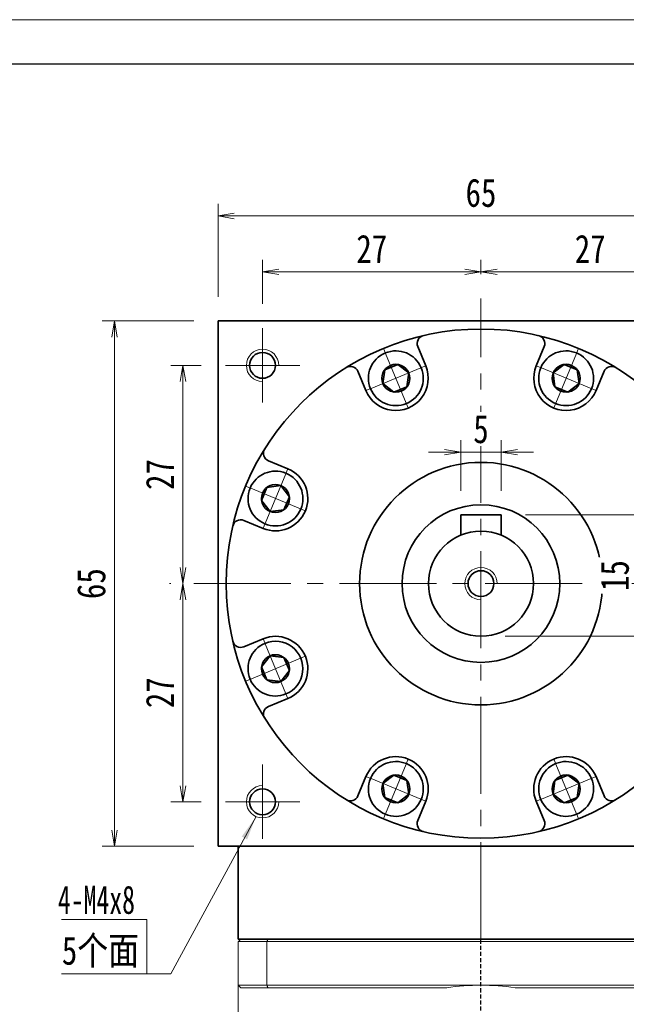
# Model space of a CAD drawing. Header units: millimetres. Extents: x -6 to 473, y -29 to 297.
# Tile 7 of 8: x 213 to 288, y 176 to 297. Entities that reach past the tile are written whole.
import ezdxf

# ---------------------------------------------------------------- set-up
doc = ezdxf.new("R2010")
doc.units = ezdxf.units.MM
doc.set_wipeout_variables(frame=1)
doc.linetypes.add('DASHED', pattern=[0.75, 0.5, -0.25])
doc.linetypes.add('点画线', pattern=[18, 12, -2, 2, -2])
for name, color, linetype, lineweight in [('EB0_1', 7, 'Continuous', 35), ('中心线层', 1, '点画线', 18), ('图框_外框线', 7, 'Continuous', 18), ('尺寸线层', 3, 'Continuous', 18), ('粗实线层', 7, 'Continuous', 35)]:
    doc.layers.add(name, color=color, linetype=linetype, lineweight=lineweight)
doc.styles.add('宋体', font='SimSun.ttf', dxfattribs={"width": 0.8})
doc.styles.add('标准', font='txt', dxfattribs={"width": 0.667})
doc.dimstyles.new('A水平标注$0', dxfattribs={"dimtxt": 3.5, "dimasz": 2, "dimexe": 1.5, "dimexo": 3, "dimgap": 1.1, "dimtad": 1, "dimtoh": 1, "dimdec": 4, "dimdsep": 46, "dimtxsty": '宋体', "dimblk": 'OPEN', "dimcen": 3, "dimclrd": 3, "dimclre": 3, "dimclrt": 6, "dimadec": 0, "dimazin": 0, "dimtm": 1e-09, "dimtfac": 1, "dimtdec": 4, "dimtix": 1, "dimtmove": 0, "dimatfit": 3, "dimldrblk": 'OPEN', "dimfxl": 0, "dimlwd": 13, "dimlwe": 13, "dimarcsym": 0})

# ---------------------------------------------------------------- blocks, each defined once
blk = doc.blocks.new('_Open')
at = {"color": 0, "linetype": 'ByBlock', "lineweight": -2}
for p, q in [((-1, 0.167), (0, 0)), ((-1, -0.167), (0, 0)), ((0, 0), (-1, 0))]:
    blk.add_line(p, q, dxfattribs=at)
blk = doc.blocks.new('*D21')
at = {"layer": 'Defpoints', "color": 0, "transparency": 16777216}
for p in [(269.82, 266.26), (269.82, 262.97), (242.82, 259.29)]:
    blk.add_point(p, dxfattribs=at)
at = {"layer": '尺寸线层', "color": 3, "lineweight": 13, "transparency": 16777216}
for p, q in [((242.82, 262.29), (242.82, 267.76)), ((269.82, 265.97), (269.82, 267.76)), ((244.82, 266.26), (267.82, 266.26))]:
    blk.add_line(p, q, dxfattribs=at)
at = {"layer": '尺寸线层', "color": 3, "lineweight": 13, "transparency": 16777216, "xscale": 2, "yscale": 2, "zscale": 2, "rotation": 180}
blk.add_blockref('_Open', (242.82, 266.26), dxfattribs=at)
at = {"layer": '尺寸线层', "color": 3, "lineweight": 13, "transparency": 16777216, "xscale": 2, "yscale": 2, "zscale": 2}
blk.add_blockref('_Open', (269.82, 266.26), dxfattribs=at)
at = {"layer": '尺寸线层', "color": 6, "transparency": 16777216, "insert": (256.32, 269.11), "char_height": 3.5, "attachment_point": 5, "style": '宋体', "bg_fill": 3, "box_fill_scale": 1.1, "bg_fill_color": 256, "bg_fill_true_color": 13158600, "bg_fill_transparency": 0}
blk.add_mtext('27', dxfattribs=at)
blk = doc.blocks.new('*D22')
at = {"layer": 'Defpoints', "color": 0, "transparency": 16777216}
for p in [(296.82, 266.26), (269.82, 262.97), (296.82, 259.29)]:
    blk.add_point(p, dxfattribs=at)
at = {"layer": '尺寸线层', "color": 3, "lineweight": 13, "transparency": 16777216}
for p, q in [((269.82, 265.97), (269.82, 267.76)), ((296.82, 262.29), (296.82, 267.76)), ((271.82, 266.26), (294.82, 266.26))]:
    blk.add_line(p, q, dxfattribs=at)
at = {"layer": '尺寸线层', "color": 3, "lineweight": 13, "transparency": 16777216, "xscale": 2, "yscale": 2, "zscale": 2, "rotation": 180}
blk.add_blockref('_Open', (269.82, 266.26), dxfattribs=at)
at = {"layer": '尺寸线层', "color": 3, "lineweight": 13, "transparency": 16777216, "xscale": 2, "yscale": 2, "zscale": 2}
blk.add_blockref('_Open', (296.82, 266.26), dxfattribs=at)
at = {"layer": '尺寸线层', "color": 6, "transparency": 16777216, "insert": (283.32, 269.11), "char_height": 3.5, "attachment_point": 5, "style": '宋体', "bg_fill": 3, "box_fill_scale": 1.1, "bg_fill_color": 256, "bg_fill_true_color": 13158600, "bg_fill_transparency": 0}
blk.add_mtext('27', dxfattribs=at)
blk = doc.blocks.new('*D23')
at = {"layer": 'Defpoints', "color": 0, "transparency": 16777216}
for p in [(238.22, 254.69), (232.98, 227.69), (234.32, 227.69)]:
    blk.add_point(p, dxfattribs=at)
at = {"layer": '尺寸线层', "color": 3, "lineweight": 13, "transparency": 16777216}
for p, q in [((235.22, 254.69), (231.48, 254.69)), ((232.98, 252.69), (232.98, 229.69)), ((231.32, 227.69), (231.48, 227.69))]:
    blk.add_line(p, q, dxfattribs=at)
at = {"layer": '尺寸线层', "color": 3, "lineweight": 13, "transparency": 16777216, "xscale": 2, "yscale": 2, "zscale": 2}
for p, rotation in [((232.98, 254.69), 90), ((232.98, 227.69), 270)]:
    blk.add_blockref('_Open', p, dxfattribs=dict(at, rotation=rotation))
at = {"layer": '尺寸线层', "color": 6, "transparency": 16777216, "insert": (230.13, 241.19), "char_height": 3.5, "attachment_point": 5, "rotation": 90, "style": '宋体', "bg_fill": 3, "box_fill_scale": 1.1, "bg_fill_color": 256, "bg_fill_true_color": 13158600, "bg_fill_transparency": 0}
blk.add_mtext('27', dxfattribs=at)
blk = doc.blocks.new('*D24')
at = {"layer": 'Defpoints', "color": 0, "transparency": 16777216}
for p in [(234.32, 227.69), (232.98, 200.69), (238.22, 200.69)]:
    blk.add_point(p, dxfattribs=at)
at = {"layer": '尺寸线层', "color": 3, "lineweight": 13, "transparency": 16777216}
for p, q in [((231.32, 227.69), (231.48, 227.69)), ((232.98, 225.69), (232.98, 202.69)), ((235.22, 200.69), (231.48, 200.69))]:
    blk.add_line(p, q, dxfattribs=at)
at = {"layer": '尺寸线层', "color": 3, "lineweight": 13, "transparency": 16777216, "xscale": 2, "yscale": 2, "zscale": 2}
for p, rotation in [((232.98, 227.69), 90), ((232.98, 200.69), 270)]:
    blk.add_blockref('_Open', p, dxfattribs=dict(at, rotation=rotation))
at = {"layer": '尺寸线层', "color": 6, "transparency": 16777216, "insert": (230.13, 214.19), "char_height": 3.5, "attachment_point": 5, "rotation": 90, "style": '宋体', "bg_fill": 3, "box_fill_scale": 1.1, "bg_fill_color": 256, "bg_fill_true_color": 13158600, "bg_fill_transparency": 0}
blk.add_mtext('27', dxfattribs=at)
blk = doc.blocks.new('*D25')
at = {"layer": 'Defpoints', "color": 0, "transparency": 16777216}
for p in [(224.51, 260.19), (237.32, 260.19), (237.32, 195.19)]:
    blk.add_point(p, dxfattribs=at)
at = {"layer": '尺寸线层', "color": 3, "lineweight": 13, "transparency": 16777216}
for p, q in [((234.32, 260.19), (223.01, 260.19)), ((224.51, 197.19), (224.51, 258.19)), ((234.32, 195.19), (223.01, 195.19))]:
    blk.add_line(p, q, dxfattribs=at)
at = {"layer": '尺寸线层', "color": 3, "lineweight": 13, "transparency": 16777216, "xscale": 2, "yscale": 2, "zscale": 2}
for p, rotation in [((224.51, 260.19), 90), ((224.51, 195.19), 270)]:
    blk.add_blockref('_Open', p, dxfattribs=dict(at, rotation=rotation))
at = {"layer": '尺寸线层', "color": 6, "transparency": 16777216, "insert": (221.66, 227.69), "char_height": 3.5, "attachment_point": 5, "rotation": 90, "style": '宋体', "bg_fill": 3, "box_fill_scale": 1.1, "bg_fill_color": 256, "bg_fill_true_color": 13158600, "bg_fill_transparency": 0}
blk.add_mtext('65', dxfattribs=at)
blk = doc.blocks.new('*D26')
at = {"layer": 'Defpoints', "color": 0, "transparency": 16777216}
for p in [(302.32, 273.18), (237.32, 260.19), (302.32, 260.19)]:
    blk.add_point(p, dxfattribs=at)
at = {"layer": '尺寸线层', "color": 3, "lineweight": 13, "transparency": 16777216}
for p, q in [((237.32, 263.19), (237.32, 274.68)), ((302.32, 263.19), (302.32, 274.68)), ((239.32, 273.18), (300.32, 273.18))]:
    blk.add_line(p, q, dxfattribs=at)
at = {"layer": '尺寸线层', "color": 3, "lineweight": 13, "transparency": 16777216, "xscale": 2, "yscale": 2, "zscale": 2, "rotation": 180}
blk.add_blockref('_Open', (237.32, 273.18), dxfattribs=at)
at = {"layer": '尺寸线层', "color": 3, "lineweight": 13, "transparency": 16777216, "xscale": 2, "yscale": 2, "zscale": 2}
blk.add_blockref('_Open', (302.32, 273.18), dxfattribs=at)
at = {"layer": '尺寸线层', "color": 6, "transparency": 16777216, "insert": (269.82, 276.03), "char_height": 3.5, "attachment_point": 5, "style": '宋体', "bg_fill": 3, "box_fill_scale": 1.1, "bg_fill_color": 256, "bg_fill_true_color": 13158600, "bg_fill_transparency": 0}
blk.add_mtext('65', dxfattribs=at)
blk = doc.blocks.new('*D29')
at = {"layer": 'Defpoints', "color": 0, "transparency": 16777216}
for p in [(272.32, 236.19), (269.82, 221.19), (289.22, 221.19)]:
    blk.add_point(p, dxfattribs=at)
at = {"layer": '尺寸线层', "color": 3, "lineweight": 13, "transparency": 16777216}
for p, q in [((275.32, 236.19), (290.72, 236.19)), ((289.22, 234.19), (289.22, 223.19)), ((272.82, 221.19), (290.72, 221.19))]:
    blk.add_line(p, q, dxfattribs=at)
at = {"layer": '尺寸线层', "color": 3, "lineweight": 13, "transparency": 16777216, "xscale": 2, "yscale": 2, "zscale": 2}
for p, rotation in [((289.22, 236.19), 90), ((289.22, 221.19), 270)]:
    blk.add_blockref('_Open', p, dxfattribs=dict(at, rotation=rotation))
at = {"layer": '尺寸线层', "color": 6, "transparency": 16777216, "insert": (286.37, 228.69), "char_height": 3.5, "attachment_point": 5, "rotation": 90, "style": '宋体', "bg_fill": 3, "box_fill_scale": 1.1, "bg_fill_color": 256, "bg_fill_true_color": 13158600, "bg_fill_transparency": 0}
blk.add_mtext('15', dxfattribs=at)
blk = doc.blocks.new('*D30')
at = {"layer": 'Defpoints', "color": 0, "transparency": 16777216}
for p in [(267.32, 243.95), (267.32, 236.19), (272.32, 236.19)]:
    blk.add_point(p, dxfattribs=at)
at = {"layer": '尺寸线层', "color": 3, "lineweight": 13, "transparency": 16777216}
for p, q in [((267.32, 239.19), (267.32, 245.45)), ((272.32, 239.19), (272.32, 245.45)), ((265.32, 243.95), (263.32, 243.95)), ((272.32, 243.95), (267.32, 243.95)), ((274.32, 243.95), (276.32, 243.95))]:
    blk.add_line(p, q, dxfattribs=at)
at = {"layer": '尺寸线层', "color": 3, "lineweight": 13, "transparency": 16777216, "xscale": 2, "yscale": 2, "zscale": 2}
blk.add_blockref('_Open', (267.32, 243.95), dxfattribs=at)
at = {"layer": '尺寸线层', "color": 3, "lineweight": 13, "transparency": 16777216, "xscale": 2, "yscale": 2, "zscale": 2, "rotation": 180}
blk.add_blockref('_Open', (272.32, 243.95), dxfattribs=at)
at = {"layer": '尺寸线层', "color": 6, "transparency": 16777216, "insert": (269.82, 246.8), "char_height": 3.5, "attachment_point": 5, "style": '宋体', "bg_fill": 3, "box_fill_scale": 1.1, "bg_fill_color": 256, "bg_fill_true_color": 13158600, "bg_fill_transparency": 0}
blk.add_mtext('5', dxfattribs=at)
blk = doc.blocks.new('*X6')
at = {"layer": '中心线层', "linetype": '点画线', "lineweight": 18}
for p, q in [((0, -3.89), (0, 3.89)), ((-3.89, 0), (3.89, 0))]:
    blk.add_line(p, q, dxfattribs=at)
at = {"layer": '粗实线层'}
for p, q in [((-1.73, 0), (-0.87, 1.5)), ((-0.87, 1.5), (0.87, 1.5)), ((1.73, 0), (0.87, 1.5)), ((1.73, 0), (0.87, 1.5)), ((-1.73, 0), (-0.87, -1.5)), ((1.73, 0), (0.87, -1.5)), ((-0.87, -1.5), (0.87, -1.5))]:
    blk.add_line(p, q, dxfattribs=at)
blk.add_circle((0, 0), 1.73, dxfattribs=at)
for start, end in [(0, 180), (180, 360)]:
    blk.add_arc((0, 0), 3.39, start, end, dxfattribs=at)

msp = doc.modelspace()

# ---------------------------------------------------------------- hatches: boundary and pattern name
at = {"layer": '尺寸线层', "linetype": 'Continuous'}
msp.add_hatch(color=0, dxfattribs=at).paths.add_polyline_path([(242.01057, 198.86433), (240.91397, 196.04687), (240.25418, 196.40349)], flags=0)

# ---------------------------------------------------------------- linework, layer by layer
at = {"color": 7, "linetype": 'Continuous', "lineweight": 15}
for p, q in [((239.81884, 183.39373), (243.36133, 183.39373)), ((239.81884, 183.39373), (239.81884, 177.99373)), ((243.47496, 183.69373), (240.11884, 183.69373)), ((243.36133, 177.99373), (243.36133, 183.39373)), ((243.36133, 183.39373), (296.27635, 183.39373)), ((296.16272, 183.69373), (243.47496, 183.69373)), ((243.36133, 177.99373), (239.81884, 177.99373)), ((269.81884, 177.99373), (243.36133, 177.99373)), ((296.27635, 177.99373), (269.81884, 177.99373)), ((240.11884, 177.69373), (243.47496, 177.69373)), ((243.47496, 177.69373), (265.58682, 177.69373)), ((274.05086, 177.69373), (296.16272, 177.69373))]:
    msp.add_line(p, q, dxfattribs=at)
at = {"color": 1, "linetype": 'DASHED'}
msp.add_line((269.81884, 95.3688), (269.81884, 183.69373), dxfattribs=at)
at = {"color": 7, "linetype": 'Continuous', "lineweight": 15}
for start, end in [(90, 98.1096145), (81.8903855, 90)]:
    msp.add_arc((269.81884, 147.99373), 30, start, end, dxfattribs=at)
for points in [[(239.81884, 183.39373), (240.11884, 183.69373)], [(243.36133, 183.39373), (243.47496, 183.69373)], [(239.81884, 159.14373), (239.81884, 177.99373)], [(239.81884, 177.99373), (240.11884, 177.69373)], [(243.36133, 177.99373), (243.47496, 177.69373)]]:
    msp.add_open_spline(points, degree=1, dxfattribs=at)
at = {"layer": 'EB0_1'}
msp.add_line((299.81884, 183.69373), (239.81884, 183.69373), dxfattribs=at)
at = {"layer": '中心线层'}
for p, q in [((269.81884, 183.69373), (269.81884, 262.96598)), ((242.81884, 250.09373), (242.81884, 259.29373)), ((238.21884, 254.69373), (247.41884, 254.69373)), ((234.31884, 227.69373), (305.31884, 227.69373)), ((242.81884, 196.09373), (242.81884, 205.29373)), ((247.41884, 200.69373), (238.21884, 200.69373))]:
    msp.add_line(p, q, dxfattribs=at)
at = {"layer": '尺寸线层', "color": 0}
for p, q in [((228.49658, 186.13849), (217.96413, 186.13849)), ((228.49658, 179.41242), (228.49658, 186.13849)), ((228.49658, 179.41242), (217.96413, 179.41242)), ((231.49658, 179.41242), (228.49658, 179.41242))]:
    msp.add_line(p, q, dxfattribs=at)
at = {"layer": '粗实线层'}
for p, q in [((237.31884, 260.19373), (302.31884, 260.19373)), ((237.31884, 195.19373), (237.31884, 260.19373)), ((262.99056, 254.63115), (262.00042, 257.02157)), ((276.64712, 254.63115), (277.63726, 257.02157)), ((255.59953, 251.56968), (254.60938, 253.9601)), ((284.03815, 251.56968), (285.0283, 253.9601)), ((245.94289, 241.91304), (243.55246, 242.90318)), ((242.88142, 234.522), (240.491, 235.51215)), ((272.31884, 236.19373), (267.31884, 236.19373)), ((267.31884, 236.19373), (267.31884, 233.69373)), ((272.31884, 236.19373), (272.31884, 233.69373)), ((242.88142, 220.86545), (240.491, 219.8753)), ((245.94289, 213.47441), (243.55246, 212.48427)), ((255.59953, 203.81777), (254.60938, 201.42735)), ((284.03815, 203.81777), (285.0283, 201.42735)), ((262.99056, 200.75631), (262.00042, 198.36588)), ((276.64712, 200.75631), (277.63726, 198.36588)), ((237.31884, 195.19373), (302.31884, 195.19373)), ((239.81884, 183.69373), (239.81884, 195.19373))]:
    msp.add_line(p, q, dxfattribs=at)
for centre, radius in [((242.81884, 254.69373), 1.6), ((269.81884, 227.69373), 15), ((269.81884, 227.69373), 9.75), ((269.81884, 227.69373), 6.5), ((242.81884, 200.69373), 1.6)]:
    msp.add_circle(centre, radius, dxfattribs=at)
for centre, radius, start, end in [((262.9243, 257.40425), 1, 103.0645374, 202.5000542), ((276.71338, 257.40425), 1, 337.4999458, 76.9354625), ((253.6855, 253.57742), 1, 22.4999458, 121.9354625), ((285.95218, 253.57742), 1, 58.0645374, 157.5000542), ((243.93515, 243.82706), 1, 148.0645374, 247.5000542), ((244.41215, 238.21752), 4, 247.5, 67.5), ((240.10831, 234.58827), 1, 67.4999458, 166.9354625), ((240.10831, 220.79918), 1, 193.0645374, 292.5000542), ((244.41215, 217.16993), 4, 292.5, 112.5), ((243.93515, 211.56039), 1, 112.4999458, 211.9354625), ((259.29504, 202.28704), 4, 337.5, 157.5), ((280.34263, 202.28704), 4, 22.5, 202.5), ((253.6855, 201.81003), 1, 238.0645374, 337.5000542), ((285.95218, 201.81003), 1, 202.4999458, 301.9354625), ((262.9243, 197.9832), 1, 157.4999458, 256.9354625), ((276.71338, 197.9832), 1, 283.0645374, 22.5000542)]:
    msp.add_arc(centre, radius, start, end, dxfattribs=at)
at = {"layer": '粗实线层', "lineweight": 18}
for centre, start, end in [((242.81884, 254.69373), 0, 270), ((242.81884, 200.69373), 90, 360)]:
    msp.add_arc(centre, 2, start, end, dxfattribs=at)

# ---------------------------------------------------------------- texts
at = {"layer": '尺寸线层', "color": 0}
for s, style, width, p in [('4-M4x8', '标准', 0.667, (217.51984, 186.82813)), ('5个面', '宋体', 0.8, (218.00727, 180.53962))]:
    msp.add_text(s, height=3.5, dxfattribs=dict(at, style=style, width=width)).set_placement(p)

# ---------------------------------------------------------------- next in the draw order: dimensions: what is measured, and where the dimension line sits
at = {"layer": '尺寸线层'}
dim = msp.add_linear_dim(base=(269.81884, 266.25795), p1=(242.81884, 259.29373), p2=(269.81884, 262.96598), dimstyle='A水平标注$0', override={"dimblk": 'Open', "dimtfill": 1, "dimtfillclr": 256}, dxfattribs=at)
dim.commit()
dim.dimension.update_dxf_attribs({"geometry": '*D21', "text_midpoint": (256.31884, 269.10795)})
dim = msp.add_linear_dim(base=(232.97573, 227.69373), p1=(238.21884, 254.69373), p2=(234.31884, 227.69373), angle=270, dimstyle='A水平标注$0', override={"dimblk": 'Open', "dimtfill": 1, "dimtfillclr": 256}, dxfattribs=at)
dim.commit()
dim.dimension.update_dxf_attribs({"geometry": '*D23', "text_midpoint": (230.12573, 241.19373)})

# ---------------------------------------------------------------- next in the draw order: dimensions: what is measured, and where the dimension line sits
dim = msp.add_linear_dim(base=(296.81884, 266.25795), p1=(269.81884, 262.96598), p2=(296.81884, 259.29373), dimstyle='A水平标注$0', override={"dimblk": 'Open', "dimtfill": 1, "dimtfillclr": 256}, dxfattribs=at)
dim.commit()
dim.dimension.update_dxf_attribs({"geometry": '*D22', "text_midpoint": (283.31884, 269.10795)})
dim = msp.add_linear_dim(base=(232.97573, 200.69373), p1=(234.31884, 227.69373), p2=(238.21884, 200.69373), angle=270, dimstyle='A水平标注$0', override={"dimblk": 'Open', "dimtfill": 1, "dimtfillclr": 256}, dxfattribs=at)
dim.commit()
dim.dimension.update_dxf_attribs({"geometry": '*D24', "text_midpoint": (230.12573, 214.19373)})

# ---------------------------------------------------------------- next in the draw order: linework, layer by layer
at = {"layer": '粗实线层'}
msp.add_circle((269.81884, 227.69373), 31.5, dxfattribs=at)

# ---------------------------------------------------------------- next in the draw order: dimensions: what is measured, and where the dimension line sits
at = {"layer": '尺寸线层'}
dim = msp.add_linear_dim(base=(224.51138, 260.19373), p1=(237.31884, 195.19373), p2=(237.31884, 260.19373), angle=90, dimstyle='A水平标注$0', override={"dimblk": 'Open', "dimtfill": 1, "dimtfillclr": 256}, dxfattribs=at)
dim.commit()
dim.dimension.update_dxf_attribs({"geometry": '*D25', "text_midpoint": (221.66138, 227.69373)})

# ---------------------------------------------------------------- next in the draw order: linework, layer by layer
at = {"layer": '尺寸线层', "color": 0, "linetype": 'Continuous'}
msp.add_line((242.01057, 198.86433), (231.49658, 179.41242), dxfattribs=at)

# ---------------------------------------------------------------- next in the draw order: dimensions: what is measured, and where the dimension line sits
at = {"layer": '尺寸线层'}
dim = msp.add_linear_dim(base=(302.31884, 273.17583), p1=(237.31884, 260.19373), p2=(302.31884, 260.19373), dimstyle='A水平标注$0', override={"dimblk": 'Open', "dimtfill": 1, "dimtfillclr": 256}, dxfattribs=at)
dim.commit()
dim.dimension.update_dxf_attribs({"geometry": '*D26', "text_midpoint": (269.81884, 276.02583)})
dim = msp.add_linear_dim(base=(289.22342, 221.19373), p1=(272.31884, 236.19373), p2=(269.81884, 221.19373), angle=270, dimstyle='A水平标注$0', override={"dimblk": 'Open', "dimtfill": 1, "dimtfillclr": 256}, dxfattribs=at)
dim.commit()
dim.dimension.update_dxf_attribs({"geometry": '*D29', "text_midpoint": (286.37342, 228.69373)})

# ---------------------------------------------------------------- next in the draw order: wipeouts: each hides what was drawn before it
for points in [[(245.70945, 241.34947), (245.68997, 241.35747), (245.67045, 241.36534), (245.65088, 241.3731), (245.63126, 241.38073), (245.61159, 241.38824), (245.59188, 241.39562), (245.57212, 241.40289), (245.55232, 241.41003), (245.53247, 241.41705), (245.51258, 241.42394), (245.49265, 241.43072), (245.47268, 241.43736), (245.45266, 241.44389), (245.4326, 241.45029), (245.41251, 241.45656), (245.39238, 241.46271), (245.37221, 241.46874), (245.352, 241.47463), (245.33175, 241.48041), (245.31147, 241.48606), (245.29116, 241.49158), (245.27081, 241.49697), (245.25043, 241.50224), (245.23002, 241.50738), (245.20957, 241.5124), (245.18909, 241.51729), (245.16859, 241.52205), (245.14805, 241.52668), (245.12749, 241.53119), (245.1069, 241.53557), (245.1069, 241.53557), (244.95308, 241.56409), (244.79812, 241.58548), (244.64233, 241.5997), (244.48606, 241.60672), (244.32962, 241.60652), (244.17336, 241.5991), (244.01761, 241.58448), (243.8627, 241.5627), (243.70896, 241.53379), (243.55672, 241.49782), (243.4063, 241.45486), (243.25802, 241.40501), (243.1122, 241.34837), (242.96914, 241.28507), (242.82916, 241.21523), (242.69255, 241.13901), (242.55961, 241.05657), (242.4306, 240.96808), (242.30582, 240.87373), (242.18552, 240.77373), (242.06997, 240.66829), (241.9594, 240.55763), (241.85405, 240.44198), (241.75415, 240.3216), (241.65991, 240.19673), (241.57154, 240.06766), (241.48921, 239.93464), (241.4131, 239.79796), (241.34338, 239.65792), (241.2802, 239.51482), (241.2802, 239.51482), (241.22369, 239.36895), (241.17396, 239.22063), (241.13113, 239.07017), (241.09529, 238.9179), (241.06651, 238.76413), (241.04486, 238.6092), (241.03037, 238.45344), (241.02309, 238.29718), (241.02302, 238.14074), (241.03017, 237.98447), (241.04452, 237.8287), (241.06605, 237.67375), (241.0947, 237.51996), (241.13041, 237.36766), (241.17311, 237.21716), (241.22271, 237.0688), (241.2791, 236.92288), (241.34216, 236.77972), (241.41176, 236.63962), (241.48775, 236.50288), (241.56997, 236.3698), (241.65824, 236.24064), (241.75237, 236.1157), (241.85216, 235.99523), (241.95741, 235.8795), (242.06789, 235.76874), (242.18335, 235.6632), (242.30357, 235.5631), (242.42827, 235.46865), (242.5572, 235.38005), (242.5572, 235.38005), (242.57485, 235.36858), (242.59258, 235.35723), (242.61038, 235.34599), (242.62825, 235.33485), (242.64618, 235.32383), (242.66418, 235.31292), (242.68225, 235.30212), (242.70039, 235.29143), (242.7186, 235.28086), (242.73687, 235.2704), (242.7552, 235.26005), (242.7736, 235.24982), (242.79206, 235.2397), (242.81058, 235.2297), (242.82916, 235.21981), (242.84781, 235.21004), (242.86652, 235.20038), (242.88528, 235.19084), (242.90411, 235.18142), (242.92299, 235.17212), (242.94193, 235.16293), (242.96093, 235.15386), (242.97998, 235.1449), (242.99909, 235.13607), (243.01825, 235.12735), (243.03747, 235.11876), (243.05674, 235.11028), (243.07606, 235.10192), (243.09543, 235.09369), (243.11486, 235.08557), (243.11486, 235.08557), (243.28055, 235.02197), (243.44934, 234.96712), (243.62077, 234.92119), (243.79437, 234.88429), (243.96967, 234.85652), (244.14618, 234.83797), (244.32341, 234.82868), (244.50089, 234.82868), (244.67813, 234.83797), (244.85464, 234.85652), (245.02993, 234.88429), (245.20353, 234.92119), (245.37496, 234.96712), (245.54376, 235.02197), (245.70945, 235.08557), (245.87158, 235.15776), (246.02972, 235.23833), (246.18342, 235.32707), (246.33227, 235.42373), (246.47585, 235.52805), (246.61378, 235.63974), (246.74567, 235.7585), (246.87117, 235.884), (246.98993, 236.01589), (247.10162, 236.15382), (247.20594, 236.2974), (247.3026, 236.44625), (247.39134, 236.59995), (247.47192, 236.75809), (247.5441, 236.92022), (247.5441, 236.92022), (247.60771, 237.08592), (247.66255, 237.25471), (247.70849, 237.42614), (247.74539, 237.59974), (247.77315, 237.77504), (247.7917, 237.95154), (247.80099, 238.12878), (247.80099, 238.30626), (247.7917, 238.4835), (247.77315, 238.66), (247.74539, 238.8353), (247.70849, 239.0089), (247.66255, 239.18033), (247.60771, 239.34913), (247.5441, 239.51482), (247.47192, 239.67695), (247.39134, 239.83509), (247.3026, 239.98879), (247.20594, 240.13764), (247.10162, 240.28122), (246.98993, 240.41915), (246.87117, 240.55104), (246.74567, 240.67654), (246.61378, 240.7953), (246.47585, 240.90699), (246.33227, 241.01131), (246.18342, 241.10797), (246.02972, 241.19671), (245.87158, 241.27728)], [(243.11486, 220.30188), (243.09543, 220.29377), (243.07606, 220.28553), (243.05674, 220.27717), (243.03747, 220.2687), (243.01825, 220.2601), (242.99909, 220.25138), (242.97998, 220.24255), (242.96093, 220.2336), (242.94193, 220.22453), (242.92299, 220.21534), (242.90411, 220.20603), (242.88528, 220.19661), (242.86652, 220.18707), (242.84781, 220.17741), (242.82916, 220.16764), (242.81058, 220.15775), (242.79206, 220.14775), (242.7736, 220.13763), (242.7552, 220.1274), (242.73687, 220.11705), (242.7186, 220.10659), (242.70039, 220.09602), (242.68225, 220.08533), (242.66418, 220.07453), (242.64618, 220.06362), (242.62825, 220.0526), (242.61038, 220.04147), (242.59258, 220.03022), (242.57485, 220.01887), (242.5572, 220.0074), (242.5572, 220.0074), (242.42827, 219.91881), (242.30357, 219.82436), (242.18335, 219.72425), (242.06789, 219.61871), (241.95741, 219.50796), (241.85216, 219.39222), (241.75237, 219.27175), (241.65824, 219.14681), (241.56997, 219.01766), (241.48775, 218.88457), (241.41176, 218.74783), (241.34216, 218.60773), (241.2791, 218.46457), (241.22271, 218.31865), (241.17311, 218.17029), (241.13041, 218.0198), (241.0947, 217.86749), (241.06605, 217.7137), (241.04452, 217.55876), (241.03017, 217.40298), (241.02302, 217.24671), (241.02309, 217.09028), (241.03037, 216.93401), (241.04486, 216.77825), (241.06651, 216.62332), (241.09529, 216.46956), (241.13113, 216.31728), (241.17396, 216.16683), (241.22369, 216.0185), (241.2802, 215.87264), (241.2802, 215.87264), (241.34338, 215.72953), (241.4131, 215.58949), (241.48921, 215.45281), (241.57154, 215.3198), (241.65991, 215.19072), (241.75415, 215.06586), (241.85405, 214.94547), (241.9594, 214.82983), (242.06997, 214.71916), (242.18552, 214.61372), (242.30582, 214.51372), (242.4306, 214.41937), (242.55961, 214.33089), (242.69255, 214.24845), (242.82916, 214.17222), (242.96914, 214.10239), (243.1122, 214.03908), (243.25802, 213.98244), (243.4063, 213.93259), (243.55672, 213.88964), (243.70896, 213.85367), (243.8627, 213.82476), (244.01761, 213.80297), (244.17336, 213.78835), (244.32962, 213.78094), (244.48606, 213.78074), (244.64233, 213.78776), (244.79812, 213.80198), (244.95308, 213.82337), (245.1069, 213.85189), (245.1069, 213.85189), (245.12749, 213.85626), (245.14805, 213.86077), (245.16859, 213.8654), (245.18909, 213.87017), (245.20957, 213.87505), (245.23002, 213.88007), (245.25043, 213.88521), (245.27081, 213.89048), (245.29116, 213.89588), (245.31147, 213.9014), (245.33175, 213.90704), (245.352, 213.91282), (245.37221, 213.91872), (245.39238, 213.92474), (245.41251, 213.93089), (245.4326, 213.93717), (245.45266, 213.94357), (245.47268, 213.95009), (245.49265, 213.95674), (245.51258, 213.96351), (245.53247, 213.9704), (245.55232, 213.97742), (245.57212, 213.98456), (245.59188, 213.99183), (245.61159, 213.99922), (245.63126, 214.00673), (245.65088, 214.01436), (245.67045, 214.02211), (245.68997, 214.02998), (245.70945, 214.03798), (245.70945, 214.03798), (245.87158, 214.11017), (246.02972, 214.19074), (246.18342, 214.27948), (246.33227, 214.37614), (246.47585, 214.48046), (246.61378, 214.59216), (246.74567, 214.71091), (246.87117, 214.83641), (246.98993, 214.9683), (247.10162, 215.10623), (247.20594, 215.24981), (247.3026, 215.39866), (247.39134, 215.55236), (247.47192, 215.7105), (247.5441, 215.87264), (247.60771, 216.03833), (247.66255, 216.20712), (247.70849, 216.37855), (247.74539, 216.55215), (247.77315, 216.72745), (247.7917, 216.90396), (247.80099, 217.08119), (247.80099, 217.25867), (247.7917, 217.43591), (247.77315, 217.61242), (247.74539, 217.78771), (247.70849, 217.96131), (247.66255, 218.13274), (247.60771, 218.30154), (247.5441, 218.46723), (247.5441, 218.46723), (247.47192, 218.62936), (247.39134, 218.7875), (247.3026, 218.9412), (247.20594, 219.09005), (247.10162, 219.23363), (246.98993, 219.37156), (246.87117, 219.50345), (246.74567, 219.62895), (246.61378, 219.74771), (246.47585, 219.8594), (246.33227, 219.96372), (246.18342, 220.06038), (246.02972, 220.14912), (245.87158, 220.2297), (245.70945, 220.30188), (245.54376, 220.36549), (245.37496, 220.42033), (245.20353, 220.46627), (245.02993, 220.50317), (244.85464, 220.53093), (244.67813, 220.54948), (244.50089, 220.55877), (244.32341, 220.55877), (244.14618, 220.54948), (243.96967, 220.53093), (243.79437, 220.50317), (243.62077, 220.46627), (243.44934, 220.42033), (243.28055, 220.36549)], [(256.16309, 203.58434), (256.1551, 203.56486), (256.14722, 203.54534), (256.13947, 203.52577), (256.13184, 203.50615), (256.12433, 203.48648), (256.11694, 203.46677), (256.10968, 203.44701), (256.10254, 203.42721), (256.09552, 203.40736), (256.08862, 203.38747), (256.08185, 203.36754), (256.0752, 203.34756), (256.06868, 203.32755), (256.06228, 203.30749), (256.056, 203.2874), (256.04985, 203.26726), (256.04383, 203.24709), (256.03793, 203.22688), (256.03216, 203.20664), (256.02651, 203.18636), (256.02099, 203.16605), (256.01559, 203.1457), (256.01032, 203.12532), (256.00518, 203.1049), (256.00017, 203.08446), (255.99528, 203.06398), (255.99052, 203.04347), (255.98588, 203.02294), (255.98138, 203.00238), (255.977, 202.98178), (255.977, 202.98178), (255.94848, 202.82797), (255.92709, 202.67301), (255.91287, 202.51722), (255.90585, 202.36094), (255.90605, 202.20451), (255.91347, 202.04825), (255.92808, 201.8925), (255.94987, 201.73759), (255.97878, 201.58385), (256.01475, 201.43161), (256.05771, 201.28119), (256.10756, 201.13291), (256.1642, 200.98709), (256.2275, 200.84403), (256.29734, 200.70405), (256.37356, 200.56744), (256.456, 200.43449), (256.54449, 200.30549), (256.63883, 200.18071), (256.73883, 200.06041), (256.84428, 199.94485), (256.95494, 199.83428), (257.07059, 199.72894), (257.19097, 199.62904), (257.31583, 199.5348), (257.44491, 199.44642), (257.57793, 199.36409), (257.7146, 199.28799), (257.85464, 199.21827), (257.99775, 199.15509), (257.99775, 199.15509), (258.14362, 199.09857), (258.29194, 199.04885), (258.4424, 199.00602), (258.59467, 198.97018), (258.74843, 198.9414), (258.90336, 198.91974), (259.05912, 198.90526), (259.21539, 198.89798), (259.37182, 198.89791), (259.5281, 198.90506), (259.68387, 198.91941), (259.83882, 198.94094), (259.99261, 198.96958), (260.14491, 199.0053), (260.2954, 199.048), (260.44377, 199.0976), (260.58968, 199.15399), (260.73284, 199.21705), (260.87294, 199.28665), (261.00968, 199.36264), (261.14277, 199.44485), (261.27192, 199.53312), (261.39687, 199.62726), (261.51733, 199.72705), (261.63307, 199.8323), (261.74382, 199.94277), (261.84937, 200.05824), (261.94947, 200.17845), (262.04392, 200.30316), (262.13252, 200.43209), (262.13252, 200.43209), (262.14398, 200.44974), (262.15534, 200.46747), (262.16658, 200.48527), (262.17771, 200.50313), (262.18874, 200.52107), (262.19965, 200.53907), (262.21044, 200.55714), (262.22113, 200.57528), (262.2317, 200.59348), (262.24216, 200.61175), (262.25251, 200.63009), (262.26274, 200.64848), (262.27286, 200.66694), (262.28286, 200.68547), (262.29275, 200.70405), (262.30252, 200.7227), (262.31218, 200.7414), (262.32172, 200.76017), (262.33114, 200.77899), (262.34045, 200.79788), (262.34964, 200.81682), (262.35871, 200.83581), (262.36766, 200.85487), (262.3765, 200.87398), (262.38521, 200.89314), (262.39381, 200.91235), (262.40229, 200.93162), (262.41064, 200.95095), (262.41888, 200.97032), (262.427, 200.98974), (262.427, 200.98974), (262.4906, 201.15543), (262.54544, 201.32423), (262.59138, 201.49566), (262.62828, 201.66926), (262.65604, 201.84456), (262.67459, 202.02106), (262.68388, 202.1983), (262.68388, 202.37578), (262.67459, 202.55302), (262.65604, 202.72952), (262.62828, 202.90482), (262.59138, 203.07842), (262.54544, 203.24985), (262.4906, 203.41864), (262.427, 203.58434), (262.35481, 203.74647), (262.27423, 203.90461), (262.1855, 204.05831), (262.08883, 204.20716), (261.98451, 204.35074), (261.87282, 204.48867), (261.75406, 204.62056), (261.62857, 204.74606), (261.49667, 204.86482), (261.35875, 204.97651), (261.21516, 205.08083), (261.06631, 205.17749), (260.91261, 205.26623), (260.75448, 205.3468), (260.59234, 205.41899), (260.59234, 205.41899), (260.42665, 205.48259), (260.25786, 205.53744), (260.08642, 205.58337), (259.91282, 205.62027), (259.73753, 205.64804), (259.56102, 205.66659), (259.38378, 205.67588), (259.2063, 205.67588), (259.02907, 205.66659), (258.85256, 205.64804), (258.67727, 205.62027), (258.50367, 205.58337), (258.33223, 205.53744), (258.16344, 205.48259), (257.99775, 205.41899), (257.83561, 205.3468), (257.67748, 205.26623), (257.52377, 205.17749), (257.37493, 205.08083), (257.23134, 204.97651), (257.09342, 204.86482), (256.96152, 204.74606), (256.83603, 204.62056), (256.71727, 204.48867), (256.60558, 204.35074), (256.50126, 204.20716), (256.40459, 204.05831), (256.31585, 203.90461), (256.23528, 203.74647)], [(277.21068, 200.98974), (277.2188, 200.97032), (277.22704, 200.95095), (277.23539, 200.93162), (277.24387, 200.91235), (277.25247, 200.89314), (277.26118, 200.87398), (277.27002, 200.85487), (277.27897, 200.83581), (277.28804, 200.81682), (277.29723, 200.79788), (277.30653, 200.77899), (277.31596, 200.76017), (277.3255, 200.7414), (277.33515, 200.7227), (277.34493, 200.70405), (277.35481, 200.68547), (277.36482, 200.66694), (277.37494, 200.64848), (277.38517, 200.63009), (277.39551, 200.61175), (277.40597, 200.59348), (277.41655, 200.57528), (277.42723, 200.55714), (277.43803, 200.53907), (277.44894, 200.52107), (277.45997, 200.50313), (277.4711, 200.48527), (277.48234, 200.46747), (277.4937, 200.44974), (277.50516, 200.43209), (277.50516, 200.43209), (277.59376, 200.30316), (277.68821, 200.17845), (277.78831, 200.05824), (277.89385, 199.94277), (278.00461, 199.8323), (278.12035, 199.72705), (278.24081, 199.62726), (278.36576, 199.53312), (278.49491, 199.44485), (278.628, 199.36264), (278.76474, 199.28665), (278.90483, 199.21705), (279.04799, 199.15399), (279.19391, 199.0976), (279.34228, 199.048), (279.49277, 199.0053), (279.64507, 198.96958), (279.79886, 198.94094), (279.95381, 198.91941), (280.10958, 198.90506), (280.26585, 198.89791), (280.42229, 198.89798), (280.57855, 198.90526), (280.73432, 198.91974), (280.88924, 198.9414), (281.04301, 198.97018), (281.19528, 199.00602), (281.34574, 199.04885), (281.49406, 199.09857), (281.63993, 199.15509), (281.63993, 199.15509), (281.78304, 199.21827), (281.92308, 199.28799), (282.05975, 199.36409), (282.19277, 199.44642), (282.32185, 199.5348), (282.44671, 199.62904), (282.56709, 199.72894), (282.68274, 199.83428), (282.7934, 199.94485), (282.89885, 200.06041), (282.99885, 200.18071), (283.09319, 200.30549), (283.18168, 200.43449), (283.26412, 200.56744), (283.34034, 200.70405), (283.41018, 200.84403), (283.47348, 200.98709), (283.53012, 201.13291), (283.57997, 201.28119), (283.62293, 201.43161), (283.6589, 201.58385), (283.68781, 201.73759), (283.7096, 201.8925), (283.72421, 202.04825), (283.73163, 202.20451), (283.73183, 202.36094), (283.72481, 202.51722), (283.71059, 202.67301), (283.6892, 202.82797), (283.66068, 202.98178), (283.66068, 202.98178), (283.6563, 203.00238), (283.6518, 203.02294), (283.64716, 203.04347), (283.6424, 203.06398), (283.63751, 203.08446), (283.6325, 203.1049), (283.62735, 203.12532), (283.62209, 203.1457), (283.61669, 203.16605), (283.61117, 203.18636), (283.60552, 203.20664), (283.59975, 203.22688), (283.59385, 203.24709), (283.58782, 203.26726), (283.58167, 203.2874), (283.5754, 203.30749), (283.569, 203.32755), (283.56248, 203.34756), (283.55583, 203.36754), (283.54906, 203.38747), (283.54216, 203.40736), (283.53514, 203.42721), (283.528, 203.44701), (283.52074, 203.46677), (283.51335, 203.48648), (283.50584, 203.50615), (283.49821, 203.52577), (283.49046, 203.54534), (283.48258, 203.56486), (283.47459, 203.58434), (283.47459, 203.58434), (283.4024, 203.74647), (283.32182, 203.90461), (283.23308, 204.05831), (283.13642, 204.20716), (283.0321, 204.35074), (282.92041, 204.48867), (282.80165, 204.62056), (282.67616, 204.74606), (282.54426, 204.86482), (282.40633, 204.97651), (282.26275, 205.08083), (282.1139, 205.17749), (281.9602, 205.26623), (281.80207, 205.3468), (281.63993, 205.41899), (281.47424, 205.48259), (281.30545, 205.53744), (281.13401, 205.58337), (280.96041, 205.62027), (280.78512, 205.64804), (280.60861, 205.66659), (280.43137, 205.67588), (280.25389, 205.67588), (280.07666, 205.66659), (279.90015, 205.64804), (279.72486, 205.62027), (279.55125, 205.58337), (279.37982, 205.53744), (279.21103, 205.48259), (279.04534, 205.41899), (279.04534, 205.41899), (278.8832, 205.3468), (278.72507, 205.26623), (278.57136, 205.17749), (278.42252, 205.08083), (278.27893, 204.97651), (278.141, 204.86482), (278.00911, 204.74606), (277.88361, 204.62056), (277.76486, 204.48867), (277.65317, 204.35074), (277.54885, 204.20716), (277.45218, 204.05831), (277.36344, 203.90461), (277.28287, 203.74647), (277.21068, 203.58434), (277.14708, 203.41864), (277.09223, 203.24985), (277.0463, 203.07842), (277.0094, 202.90482), (276.98164, 202.72952), (276.96308, 202.55302), (276.9538, 202.37578), (276.9538, 202.1983), (276.96308, 202.02106), (276.98164, 201.84456), (277.0094, 201.66926), (277.0463, 201.49566), (277.09223, 201.32423), (277.14708, 201.15543)]]:
    msp.add_wipeout(points).dxf.layer = '粗实线层'

# ---------------------------------------------------------------- next in the draw order: linework, layer by layer
at = {"layer": '粗实线层'}
msp.add_circle((269.81884, 227.69373), 1.6, dxfattribs=at)
at = {"layer": '粗实线层', "lineweight": 18}
msp.add_arc((269.81884, 227.69373), 2, 0, 270, dxfattribs=at)

# ---------------------------------------------------------------- next in the draw order: block references
at = {"layer": '粗实线层'}
for p, rotation in [((244.41215, 238.21752), 67.50000000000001), ((244.41215, 217.16993), 112.5), ((259.29504, 202.28704), 157.5000000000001), ((280.34263, 202.28704), 202.4999999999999)]:
    msp.add_blockref('*X6', p, dxfattribs=dict(at, rotation=rotation))

# ---------------------------------------------------------------- next in the draw order: dimensions: what is measured, and where the dimension line sits
at = {"layer": '尺寸线层'}
dim = msp.add_linear_dim(base=(267.31884, 243.95435), p1=(272.31884, 236.19373), p2=(267.31884, 236.19373), dimstyle='A水平标注$0', override={"dimblk": 'Open', "dimtfill": 1, "dimtfillclr": 256}, dxfattribs=at)
dim.commit()
dim.dimension.update_dxf_attribs({"geometry": '*D30', "text_midpoint": (269.81884, 246.80435)})

# ---------------------------------------------------------------- next in the draw order: linework, layer by layer
at = {"layer": '粗实线层'}
for centre, start, end in [((259.29504, 253.10041), 202.5, 22.5), ((280.34263, 253.10041), 157.5, 337.5)]:
    msp.add_arc(centre, 4, start, end, dxfattribs=at)

# ---------------------------------------------------------------- next in the draw order: wipeouts: each hides what was drawn before it
for points in [[(262.427, 254.39771), (262.41888, 254.41713), (262.41064, 254.43651), (262.40229, 254.45583), (262.39381, 254.4751), (262.38521, 254.49432), (262.3765, 254.51348), (262.36766, 254.53259), (262.35871, 254.55164), (262.34964, 254.57064), (262.34045, 254.58958), (262.33114, 254.60846), (262.32172, 254.62728), (262.31218, 254.64605), (262.30252, 254.66476), (262.29275, 254.6834), (262.28286, 254.70199), (262.27286, 254.72051), (262.26274, 254.73897), (262.25251, 254.75737), (262.24216, 254.7757), (262.2317, 254.79397), (262.22113, 254.81217), (262.21044, 254.83031), (262.19965, 254.84838), (262.18874, 254.86639), (262.17771, 254.88432), (262.16658, 254.90219), (262.15534, 254.91998), (262.14398, 254.93771), (262.13252, 254.95537), (262.13252, 254.95537), (262.04392, 255.08429), (261.94947, 255.209), (261.84937, 255.32921), (261.74382, 255.44468), (261.63307, 255.55515), (261.51733, 255.6604), (261.39687, 255.7602), (261.27192, 255.85433), (261.14277, 255.9426), (261.00968, 256.02481), (260.87294, 256.1008), (260.73284, 256.1704), (260.58968, 256.23346), (260.44377, 256.28986), (260.2954, 256.33945), (260.14491, 256.38216), (259.99261, 256.41787), (259.83882, 256.44652), (259.68387, 256.46804), (259.5281, 256.48239), (259.37182, 256.48954), (259.21539, 256.48948), (259.05912, 256.48219), (258.90336, 256.46771), (258.74843, 256.44605), (258.59467, 256.41728), (258.4424, 256.38143), (258.29194, 256.3386), (258.14362, 256.28888), (257.99775, 256.23237), (257.99775, 256.23237), (257.85464, 256.16918), (257.7146, 256.09946), (257.57793, 256.02336), (257.44491, 255.94103), (257.31583, 255.85265), (257.19097, 255.75841), (257.07059, 255.65851), (256.95494, 255.55317), (256.84428, 255.4426), (256.73883, 255.32704), (256.63883, 255.20674), (256.54449, 255.08196), (256.456, 254.95296), (256.37356, 254.82001), (256.29734, 254.6834), (256.2275, 254.54342), (256.1642, 254.40037), (256.10756, 254.25455), (256.05771, 254.10627), (256.01475, 253.95585), (255.97878, 253.8036), (255.94987, 253.64986), (255.92808, 253.49495), (255.91347, 253.3392), (255.90605, 253.18294), (255.90585, 253.02651), (255.91287, 252.87023), (255.92709, 252.71445), (255.94848, 252.55948), (255.977, 252.40567), (255.977, 252.40567), (255.98138, 252.38508), (255.98588, 252.36451), (255.99052, 252.34398), (255.99528, 252.32347), (256.00017, 252.303), (256.00518, 252.28255), (256.01032, 252.26214), (256.01559, 252.24176), (256.02099, 252.22141), (256.02651, 252.20109), (256.03216, 252.18081), (256.03793, 252.16057), (256.04383, 252.14036), (256.04985, 252.12019), (256.056, 252.10006), (256.06228, 252.07996), (256.06868, 252.05991), (256.0752, 252.03989), (256.08185, 252.01992), (256.08862, 251.99998), (256.09552, 251.98009), (256.10254, 251.96025), (256.10968, 251.94044), (256.11694, 251.92068), (256.12433, 251.90097), (256.13184, 251.88131), (256.13947, 251.86169), (256.14722, 251.84211), (256.1551, 251.82259), (256.16309, 251.80312), (256.16309, 251.80312), (256.23528, 251.64098), (256.31585, 251.48285), (256.40459, 251.32914), (256.50126, 251.1803), (256.60558, 251.03671), (256.71727, 250.89878), (256.83603, 250.76689), (256.96152, 250.64139), (257.09342, 250.52264), (257.23134, 250.41095), (257.37493, 250.30663), (257.52377, 250.20996), (257.67748, 250.12122), (257.83561, 250.04065), (257.99775, 249.96846), (258.16344, 249.90486), (258.33223, 249.85001), (258.50367, 249.80408), (258.67727, 249.76718), (258.85256, 249.73942), (259.02907, 249.72086), (259.2063, 249.71158), (259.38378, 249.71158), (259.56102, 249.72086), (259.73753, 249.73942), (259.91282, 249.76718), (260.08642, 249.80408), (260.25786, 249.85001), (260.42665, 249.90486), (260.59234, 249.96846), (260.59234, 249.96846), (260.75448, 250.04065), (260.91261, 250.12122), (261.06631, 250.20996), (261.21516, 250.30663), (261.35875, 250.41095), (261.49667, 250.52264), (261.62857, 250.64139), (261.75406, 250.76689), (261.87282, 250.89878), (261.98451, 251.03671), (262.08883, 251.1803), (262.1855, 251.32914), (262.27423, 251.48285), (262.35481, 251.64098), (262.427, 251.80312), (262.4906, 251.96881), (262.54544, 252.1376), (262.59138, 252.30903), (262.62828, 252.48264), (262.65604, 252.65793), (262.67459, 252.83444), (262.68388, 253.01167), (262.68388, 253.18915), (262.67459, 253.36639), (262.65604, 253.5429), (262.62828, 253.71819), (262.59138, 253.89179), (262.54544, 254.06323), (262.4906, 254.23202)], [(283.47459, 251.80312), (283.48258, 251.82259), (283.49046, 251.84211), (283.49821, 251.86169), (283.50584, 251.88131), (283.51335, 251.90097), (283.52074, 251.92068), (283.528, 251.94044), (283.53514, 251.96025), (283.54216, 251.98009), (283.54906, 251.99998), (283.55583, 252.01992), (283.56248, 252.03989), (283.569, 252.05991), (283.5754, 252.07996), (283.58167, 252.10006), (283.58782, 252.12019), (283.59385, 252.14036), (283.59975, 252.16057), (283.60552, 252.18081), (283.61117, 252.20109), (283.61669, 252.22141), (283.62209, 252.24176), (283.62735, 252.26214), (283.6325, 252.28255), (283.63751, 252.303), (283.6424, 252.32347), (283.64716, 252.34398), (283.6518, 252.36451), (283.6563, 252.38508), (283.66068, 252.40567), (283.66068, 252.40567), (283.6892, 252.55948), (283.71059, 252.71445), (283.72481, 252.87023), (283.73183, 253.02651), (283.73163, 253.18294), (283.72421, 253.3392), (283.7096, 253.49495), (283.68781, 253.64986), (283.6589, 253.8036), (283.62293, 253.95585), (283.57997, 254.10627), (283.53012, 254.25455), (283.47348, 254.40037), (283.41018, 254.54342), (283.34034, 254.6834), (283.26412, 254.82001), (283.18168, 254.95296), (283.09319, 255.08196), (282.99885, 255.20674), (282.89885, 255.32704), (282.7934, 255.4426), (282.68274, 255.55317), (282.56709, 255.65851), (282.44671, 255.75841), (282.32185, 255.85265), (282.19277, 255.94103), (282.05975, 256.02336), (281.92308, 256.09946), (281.78304, 256.16918), (281.63993, 256.23237), (281.63993, 256.23237), (281.49406, 256.28888), (281.34574, 256.3386), (281.19528, 256.38143), (281.04301, 256.41728), (280.88924, 256.44605), (280.73432, 256.46771), (280.57855, 256.48219), (280.42229, 256.48948), (280.26585, 256.48954), (280.10958, 256.48239), (279.95381, 256.46804), (279.79886, 256.44652), (279.64507, 256.41787), (279.49277, 256.38216), (279.34228, 256.33945), (279.19391, 256.28986), (279.04799, 256.23346), (278.90483, 256.1704), (278.76474, 256.1008), (278.628, 256.02481), (278.49491, 255.9426), (278.36576, 255.85433), (278.24081, 255.7602), (278.12035, 255.6604), (278.00461, 255.55515), (277.89385, 255.44468), (277.78831, 255.32921), (277.68821, 255.209), (277.59376, 255.08429), (277.50516, 254.95537), (277.50516, 254.95537), (277.4937, 254.93771), (277.48234, 254.91998), (277.4711, 254.90219), (277.45997, 254.88432), (277.44894, 254.86639), (277.43803, 254.84838), (277.42723, 254.83031), (277.41655, 254.81217), (277.40597, 254.79397), (277.39551, 254.7757), (277.38517, 254.75737), (277.37494, 254.73897), (277.36482, 254.72051), (277.35481, 254.70199), (277.34493, 254.6834), (277.33515, 254.66476), (277.3255, 254.64605), (277.31596, 254.62728), (277.30653, 254.60846), (277.29723, 254.58958), (277.28804, 254.57064), (277.27897, 254.55164), (277.27002, 254.53259), (277.26118, 254.51348), (277.25247, 254.49432), (277.24387, 254.4751), (277.23539, 254.45583), (277.22704, 254.43651), (277.2188, 254.41713), (277.21068, 254.39771), (277.21068, 254.39771), (277.14708, 254.23202), (277.09223, 254.06323), (277.0463, 253.89179), (277.0094, 253.71819), (276.98164, 253.5429), (276.96308, 253.36639), (276.9538, 253.18915), (276.9538, 253.01167), (276.96308, 252.83444), (276.98164, 252.65793), (277.0094, 252.48264), (277.0463, 252.30903), (277.09223, 252.1376), (277.14708, 251.96881), (277.21068, 251.80312), (277.28287, 251.64098), (277.36344, 251.48285), (277.45218, 251.32914), (277.54885, 251.1803), (277.65317, 251.03671), (277.76486, 250.89878), (277.88361, 250.76689), (278.00911, 250.64139), (278.141, 250.52264), (278.27893, 250.41095), (278.42252, 250.30663), (278.57136, 250.20996), (278.72507, 250.12122), (278.8832, 250.04065), (279.04534, 249.96846), (279.04534, 249.96846), (279.21103, 249.90486), (279.37982, 249.85001), (279.55125, 249.80408), (279.72486, 249.76718), (279.90015, 249.73942), (280.07666, 249.72086), (280.25389, 249.71158), (280.43137, 249.71158), (280.60861, 249.72086), (280.78512, 249.73942), (280.96041, 249.76718), (281.13401, 249.80408), (281.30545, 249.85001), (281.47424, 249.90486), (281.63993, 249.96846), (281.80207, 250.04065), (281.9602, 250.12122), (282.1139, 250.20996), (282.26275, 250.30663), (282.40633, 250.41095), (282.54426, 250.52264), (282.67616, 250.64139), (282.80165, 250.76689), (282.92041, 250.89878), (283.0321, 251.03671), (283.13642, 251.1803), (283.23308, 251.32914), (283.32182, 251.48285), (283.4024, 251.64098)]]:
    msp.add_wipeout(points).dxf.layer = '粗实线层'

# ---------------------------------------------------------------- next in the draw order: linework, layer by layer
at = {"layer": '图框_外框线', "color": 3}
msp.add_lwpolyline([(-3.32679, -29.49834), (459.04685, -29.49834), (459.04685, 297.46587), (-3.32679, 297.46587)], close=True, dxfattribs=at)
at = {"layer": '图框_外框线', "color": 3, "lineweight": 25}
msp.add_lwpolyline([(24.19545, -23.9939), (453.5424, -23.9939), (453.5424, 291.96142), (24.19545, 291.96142)], close=True, dxfattribs=at)

# ---------------------------------------------------------------- next in the draw order: block references
at = {"layer": '粗实线层'}
for p, rotation in [((259.29504, 253.10041), 22.5), ((280.34263, 253.10041), 337.5000000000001)]:
    msp.add_blockref('*X6', p, dxfattribs=dict(at, rotation=rotation))

doc.saveas('drawing.dxf')
